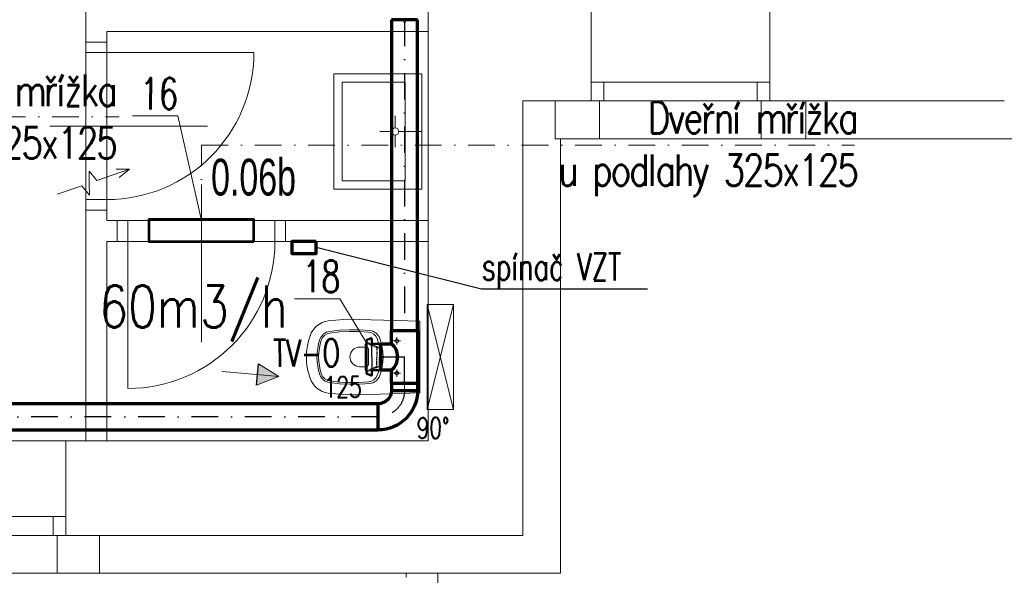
# Model space of a CAD drawing. Header units: millimetres. Extents: x -17045 to 252927, y -178787 to -18768.
# Tile 30 of 46: x 8416 to 13102, y -141128 to -138481. Entities that reach past the tile are written whole.
import ezdxf
from ezdxf.enums import TextEntityAlignment as Align

# ---------------------------------------------------------------- set-up
doc = ezdxf.new("R2010")
doc.units = ezdxf.units.MM
doc.header["$LTSCALE"] = 10
for name, pattern in [('1.PP - SLEPY_nové$0$Carkovana 2x_1', [200, 150, -50]), ('DASHDOT', [25.4, 12.7, -6.35, 0, -6.35]), ('GESTRICHELT', [0.75, 0.5, -0.25])]:
    doc.linetypes.add(name, pattern=pattern)
for name, color, linetype, lineweight in [('1.PP - SLEPY_nové$0$1.PP - NÁVRH', 9, 'Continuous', 9), ('1.PP - SLEPY_nové$0$VÝPLNĚ', 9, 'Continuous', 9), ('1.PP - SLEPY_nové$0$ZAŘIZOVÁKY', 9, 'Continuous', 9), ('1_pismo', 4, 'Continuous', 25), ('Popis1', 3, 'Continuous', 30), ('TB_23_UT_2NP_DSP', 7, 'Continuous', 5), ('V-sipky', 7, 'Continuous', 40), ('V-tvarovky', 1, 'Continuous', 70), ('VZT rozměry', 6, 'Continuous', 30), ('VZT text', 100, 'Continuous', 30), ('VZT_BLOKY', 10, 'Continuous', 53), ('VZT_DIMENZE', 120, 'Continuous', 20), ('VZT_OSA', 255, 'DASHDOT', 13), ('VZT_pozice 02', 30, 'Continuous', 20)]:
    doc.layers.add(name, color=color, linetype=linetype, lineweight=lineweight)
doc.layers.add('VZT značky', color=170, linetype='Continuous')
doc.styles.add('1.PP - SLEPY_nové$0$MtXpl_Arial_Black', font='txt')
doc.styles.get("Standard").update_dxf_attribs({"font": 'simplex.shx', "width": 0.8})

# ---------------------------------------------------------------- blocks, each defined once
blk = doc.blocks.new('*U193', base_point=(0, 62.5))
at = {"color": 0, "lineweight": -2}
for p, q in [((0, 187.5), (0, 62.5)), ((0, 187.5), (0, 187.5)), ((0, 62.5), (0, 62.5)), ((62.5, 0), (187.5, 0)), ((62.5, 0), (62.5, 0)), ((187.5, 0), (187.5, 0))]:
    blk.add_line(p, q, dxfattribs=at)
at = {"color": 2, "linetype": 'DASHDOT', "lineweight": 25}
for p, q in [((0, 125), (0, 125)), ((125, 0), (125, 0))]:
    blk.add_line(p, q, dxfattribs=at)
at = {"color": 0, "lineweight": -2}
for radius in [187.5, 62.5]:
    blk.add_arc((0, 0), radius, 0, 90, dxfattribs=at)
at = {"color": 2, "linetype": 'DASHDOT', "lineweight": 25}
blk.add_arc((0, 0), 125, 0, 90, dxfattribs=at)
blk = doc.blocks.new('*U194', base_point=(3952.010209, 0))
at = {"color": 0, "linetype": 'ByBlock', "lineweight": -2}
for p, q in [((0, 125), (0, 0)), ((3952.010209, 125), (0, 125)), ((3952.010209, 0), (3952.010209, 125)), ((0, 0), (3952.010209, 0))]:
    blk.add_line(p, q, dxfattribs=at)
at = {"color": 2, "linetype": 'DASHDOT', "lineweight": 25}
blk.add_line((0, 62.5), (3952.010209, 62.5), dxfattribs=at)
blk = doc.blocks.new('*U195', base_point=(125, 62.5))
at = {"color": 0, "linetype": 'ByBlock', "lineweight": -2}
for p, q in [((-62.5, 112.5), (62.5, 112.5)), ((-62.5, 62.5), (-62.5, 112.5)), ((62.5, 112.5), (62.5, 62.5)), ((-125, 62.5), (-62.5, 62.5)), ((-125, 62.5), (-125, -62.5)), ((62.5, 62.5), (125, 62.5)), ((125, 62.5), (125, -62.5)), ((125, -62.5), (-125, -62.5))]:
    blk.add_line(p, q, dxfattribs=at)
at = {"color": 2, "linetype": 'DASHDOT', "lineweight": 25}
for p, q in [((0, 112.5), (0, 0)), ((-125, 0), (125, 0))]:
    blk.add_line(p, q, dxfattribs=at)
at = {"color": 0, "linetype": 'ByBlock', "lineweight": -2}
blk.add_arc((0, 112.5), 80, 218.6598, 321.3402, dxfattribs=at)
blk = doc.blocks.new('1.PP - SLEPY_nové')
at = {"layer": '1.PP - SLEPY_nové$0$1.PP - NÁVRH', "color": 9, "linetype": 'Continuous', "lineweight": 9, "ltscale": 0.1}
for p, q in [((4797.2, -57316.7), (4797.2, -57166.7)), ((6427.2, -58166.7), (6427.2, -57146.7)), ((7202.2, -57596.7), (7202.2, -57146.7)), ((8052.2, -57596.7), (8052.2, -57146.7)), ((4897.2, -57316.7), (4897.2, -57266.7)), ((4897.2, -57266.7), (6427.2, -57266.7)), ((4797.2, -57316.7), (4897.2, -57316.7)), ((6877.2, -58166.7), (6877.2, -57596.7)), ((7202.2, -57596.7), (6877.2, -57596.7)), ((7031.8, -57596.7), (7031.8, -57776.7)), ((7242.2, -57596.7), (7202.2, -57596.7)), ((7242.2, -57776.7), (7242.2, -57596.7)), ((8012.2, -57776.7), (8012.2, -57596.7)), ((8012.2, -57596.7), (8052.2, -57596.7)), ((9169, -57596.7), (8052.2, -57596.7)), ((8223.8, -57596.7), (8223.8, -57776.7)), ((7031.8, -57776.7), (7057.1, -57776.7)), ((7057.1, -57776.7), (7057.2, -59846.7)), ((7057.1, -57776.7), (7242.2, -57776.7)), ((8012.2, -57776.7), (7242.2, -57776.7)), ((8012.2, -57776.7), (23787.2, -57776.7)), ((4897.2, -58116.7), (4797.2, -58116.7)), ((4797.2, -58116.7), (4797.2, -59216.7)), ((4897.2, -58166.7), (4897.2, -58116.7)), ((4897.2, -58166.7), (4947.2, -58166.7)), ((4947.2, -58266.7), (4947.2, -58166.7)), ((5747.2, -58266.7), (5747.2, -58166.7)), ((5747.2, -58166.7), (6427.2, -58166.7)), ((6427.2, -59216.7), (6427.2, -58166.7)), ((6877.2, -59666.7), (6877.2, -58166.7)), ((4897.2, -58266.7), (4947.2, -58266.7)), ((4897.2, -58266.7), (4897.2, -59216.7)), ((5747.2, -58266.7), (6427.2, -58266.7)), ((3851.6, -59216.7), (4701.6, -59216.7)), ((4701.6, -59666.7), (4701.6, -59216.7)), ((4701.6, -59216.7), (6427.2, -59216.7)), ((4661.6, -59846.7), (4661.6, -59666.7)), ((4661.6, -59666.7), (4701.6, -59666.7)), ((4701.6, -59666.7), (6877.2, -59666.7)), ((4861.6, -59666.7), (4861.6, -59846.7)), ((4661.6, -59846.7), (3891.6, -59846.7)), ((6472.2, -59846.7), (4661.6, -59846.7)), ((6472.2, -59846.7), (7057.2, -59846.7))]:
    blk.add_line(p, q, dxfattribs=at)
at = {"layer": '1.PP - SLEPY_nové$0$1.PP - NÁVRH', "color": 9, "linetype": '1.PP - SLEPY_nové$0$Carkovana 2x_1', "lineweight": 9, "ltscale": 0.1}
for p, q in [((6322.2, -60467), (6322.2, -59846.7)), ((6322.2, -59846.7), (6472.2, -59846.7)), ((6472.2, -59846.7), (6472.2, -60616.7))]:
    blk.add_line(p, q, dxfattribs=at)
at = {"layer": '1.PP - SLEPY_nové$0$VÝPLNĚ', "color": 9, "linetype": 'Continuous', "lineweight": 9, "ltscale": 0.1}
for p, q in [((4797.2, -58116.7), (4797.2, -57316.7)), ((4897.2, -58116.7), (4897.2, -57316.7)), ((5597.2, -57366.7), (4797.2, -57366.7)), ((8052.2, -57506.7), (7202.2, -57506.7)), ((7262.2, -57506.7), (7262.2, -57596.7)), ((7992.2, -57506.7), (7992.2, -57596.7)), ((8052.2, -57596.7), (7202.2, -57596.7)), ((5375.8, -57716.7), (4625.8, -57716.7)), ((5347.2, -58745.3), (5347.2, -57995.3)), ((4797.2, -58066.7), (4897.2, -58066.7)), ((5747.2, -58166.7), (4947.2, -58166.7)), ((4997.2, -58966.7), (4997.2, -58166.7)), ((5697.2, -58166.7), (5697.2, -58266.7)), ((5747.2, -58266.7), (4947.2, -58266.7)), ((3851.6, -59576.7), (4701.6, -59576.7)), ((4641.6, -59576.7), (4641.6, -59666.7)), ((3851.6, -59666.7), (4701.6, -59666.7))]:
    blk.add_line(p, q, dxfattribs=at)
for centre in [(4897.2, -57366.7), (4997.2, -58266.7)]:
    blk.add_arc(centre, 700, 270, 0, dxfattribs=at)
at = {"layer": '1.PP - SLEPY_nové$0$ZAŘIZOVÁKY', "color": 9, "linetype": 'Continuous', "lineweight": 9, "ltscale": 0.1}
for p, q in [((6397.2, -57466.9), (5977.2, -57466.9)), ((5977.2, -58017.7), (5977.2, -57466.9)), ((6397.2, -57466.9), (6397.2, -58017.7)), ((6317.2, -57506.9), (6017.2, -57506.9)), ((6017.2, -57506.9), (6017.2, -57977.7)), ((6317.2, -57977.7), (6317.2, -57506.9)), ((6270, -57725.1), (6270, -57668.4)), ((6252.8, -57742.3), (6196.1, -57742.3)), ((6270, -57759.5), (6270, -57816.2)), ((6287.1, -57742.3), (6397.2, -57742.3)), ((6397.2, -58017.7), (5977.2, -58017.7)), ((6017.2, -57977.7), (6317.2, -57977.7)), ((6397.2, -58017.7), (6053.1, -58017.7)), ((6422.2, -59066.7), (6422.1, -58566.7)), ((6422.1, -58566.7), (6547.1, -58566.7)), ((6422.1, -58566.7), (6547.2, -59066.7)), ((6547.1, -58566.7), (6422.2, -59066.7)), ((6547.2, -59066.7), (6547.1, -58566.7)), ((6387.2, -58986.7), (6387.1, -58646.7)), ((6422.2, -59066.7), (6547.2, -59066.7))]:
    blk.add_line(p, q, dxfattribs=at)
for points in [[(6387.1, -58646.7), (6097.9, -58637.2), (6061, -58636.7), (6024.1, -58637.9), (5987.3, -58640.7), (5950.6, -58645), (5936.3, -58648), (5922.5, -58653), (5909.5, -58659.7), (5897.6, -58668.2), (5887, -58678.2), (5877.8, -58689.6), (5870.2, -58702.1), (5864.5, -58715.5), (5857, -58740.2), (5851.6, -58765.4), (5848.3, -58791), (5847.2, -58816.7), (5847, -58816.2), (5848.1, -58841.9), (5851.4, -58867.5), (5856.8, -58892.7), (5864.3, -58917.3), (5870, -58930.9), (5877.5, -58943.5), (5886.7, -58954.9), (5897.4, -58965), (5909.4, -58973.6), (5922.4, -58980.4), (5936.2, -58985.3), (5950.6, -58988.4), (5987.3, -58992.7), (6024.1, -58995.5), (6061, -58996.6), (6097.9, -58996.2), (6387.2, -58986.7)], [(6259.9, -58739.2), (6277.5, -58739.2), (6295.1, -58739.2)], [(6277.6, -58747.8), (6280.9, -58747.1), (6283.6, -58745.2), (6285.5, -58742.4), (6286.1, -58739.2), (6285.4, -58735.9), (6283.6, -58733.1), (6280.8, -58731.2), (6277.5, -58730.5), (6274.2, -58731.2), (6271.4, -58733.1), (6269.5, -58735.9), (6268.9, -58739.2), (6269.5, -58742.5), (6271.4, -58745.3), (6274.2, -58747.1), (6277.5, -58747.8), (6277.6, -58747.8)], [(6277.5, -58756.8), (6277.5, -58739.2), (6277.5, -58721.5)], [(6259.9, -58894.2), (6277.5, -58894.2), (6295.1, -58894.2)], [(6277.6, -58902.8), (6280.9, -58902.1), (6283.6, -58900.2), (6285.5, -58897.4), (6286.1, -58894.2), (6285.4, -58890.9), (6283.6, -58888.1), (6280.8, -58886.2), (6277.5, -58885.5), (6274.2, -58886.2), (6271.4, -58888.1), (6269.5, -58890.9), (6268.9, -58894.2), (6269.5, -58897.5), (6271.4, -58900.3), (6274.2, -58902.1), (6277.5, -58902.8), (6277.6, -58902.8)], [(6277.5, -58911.8), (6277.5, -58894.2), (6277.5, -58876.5)]]:
    blk.add_lwpolyline(points, dxfattribs=at)
for points in [[(5957.5, -58938.8), (6005.1, -58944.1), (6052.9, -58946.5), (6100.8, -58946.1), (6148.6, -58942.8), (6156.5, -58941.5), (6164.1, -58939), (6171.3, -58935.6), (6178, -58931.1), (6184, -58925.7), (6189.1, -58919.6), (6193.4, -58912.8), (6196.6, -58905.5), (6203.4, -58883.8), (6208.3, -58861.7), (6211.2, -58839.2), (6212.2, -58816.6), (6211.1, -58793.9), (6208.1, -58771.4), (6203.2, -58749.3), (6196.3, -58727.7), (6193.1, -58720.4), (6188.8, -58713.6), (6183.7, -58707.5), (6177.7, -58702.2), (6171, -58697.7), (6163.8, -58694.3), (6156.2, -58691.9), (6148.3, -58690.5), (6100.6, -58687.3), (6052.8, -58686.9), (6005, -58689.3), (5957.5, -58694.5), (5949.9, -58696.1), (5942.5, -58698.8), (5935.6, -58702.4), (5929.3, -58706.9), (5923.6, -58712.2), (5918.7, -58718.3), (5914.7, -58725), (5911.6, -58732.1), (5905.4, -58752.7), (5900.8, -58773.8), (5898.1, -58795.2), (5897.2, -58816.7), (5898.1, -58838.2), (5900.9, -58859.6), (5905.4, -58880.7), (5911.6, -58901.3), (5914.7, -58908.4), (5918.7, -58915.1), (5923.6, -58921.2), (5929.3, -58926.5), (5935.7, -58931), (5942.6, -58934.6), (5949.9, -58937.2), (5957.5, -58938.8)], [(6143.8, -58935.2), (6156.8, -58932.2), (6168.4, -58925.6), (6177.8, -58916.1), (6184.3, -58904.4), (6191.2, -58883), (6196.2, -58861.2), (6199.2, -58839), (6200.2, -58816.6), (6199.1, -58794.2), (6196, -58772), (6191, -58750.1), (6184, -58728.9), (6177.5, -58717.2), (6168.1, -58707.7), (6156.5, -58701.2), (6143.5, -58698.1), (6097.1, -58695.2), (6050.6, -58694.9), (6004.2, -58697.4), (5958, -58702.5), (5945.4, -58706.1), (5934.3, -58712.9), (5925.4, -58722.5), (5919.4, -58734), (5913.2, -58754.2), (5908.8, -58774.8), (5906.1, -58795.7), (5905.2, -58816.7), (5906.1, -58837.7), (5908.8, -58858.6), (5913.3, -58879.2), (5919.4, -58899.3), (5925.4, -58910.9), (5934.3, -58920.5), (5945.4, -58927.3), (5958, -58930.8), (6004.3, -58936), (6050.8, -58938.4), (6097.3, -58938.2), (6143.8, -58935.2)], [(6142.3, -58779.1), (6141.6, -58775.3), (6139.4, -58772.1), (6136.2, -58769.9), (6132.3, -58769.1), (6102.4, -58769.1), (6093.2, -58769.8), (6084.4, -58772.3), (6076.1, -58776.5), (6068.9, -58782.2), (6062.9, -58789.2), (6058.3, -58797.2), (6055.5, -58806), (6054.4, -58815.1), (6055.1, -58824.3), (6057.6, -58833.2), (6061.8, -58841.4), (6067.5, -58848.7), (6074.5, -58854.7), (6082.5, -58859.2), (6091.3, -58862.1), (6100.4, -58863.1), (6102.4, -58863.1), (6132.3, -58863.1), (6136.2, -58862.4), (6139.4, -58860.2), (6141.6, -58857), (6142.3, -58853.1), (6142.3, -58779.1)]]:
    blk.add_lwpolyline(points, close=True, dxfattribs=at)
blk.add_arc((6270, -57742.3), 17.2, 270.0000000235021, 269.9999827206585, dxfattribs=at)
at = {"layer": '1.PP - SLEPY_nové$0$1.PP - NÁVRH', "color": 9, "lineweight": 9, "ltscale": 0.1, "style": '1.PP - SLEPY_nové$0$MtXpl_Arial_Black', "width": 0.69}
blk.add_text('0.06b', height=175, dxfattribs=at).set_placement((5393.5, -58047.3))
blk = doc.blocks.new('*U199', base_point=(0, 125))
at = {"color": 0, "linetype": 'ByBlock', "lineweight": -2}
for p, q in [((0, 125), (0, 0)), ((1481.587991, 125), (0, 125)), ((1481.587991, 0), (1481.587991, 125)), ((0, 0), (1481.587991, 0))]:
    blk.add_line(p, q, dxfattribs=at)
at = {"color": 2, "linetype": 'DASHDOT', "lineweight": 25}
blk.add_line((0, 62.5), (1481.587991, 62.5), dxfattribs=at)
blk = doc.blocks.new('*U166', base_point=(620.052934, 76.999998))
at = {"color": 0, "linetype": 'ByBlock', "lineweight": 0}
for p, q in [((278.000029, 76.999998), (304.513255, 153.999998)), ((331.026481, 76.999998), (304.513255, 153.999998)), ((100.000029, 76.999998), (278.000029, 76.999998)), ((331.026481, 76.999998), (357.539708, -0.000002)), ((357.539708, -0.000002), (384.052934, 76.999998)), ((384.052934, 76.999998), (620.052934, 76.999998)), ((620.052934, 76.999998), (535.879199, 107.513298)), ((620.052934, 76.999998), (535.879199, 46.486697))]:
    blk.add_line(p, q, dxfattribs=at)

msp = doc.modelspace()

# ---------------------------------------------------------------- hatches: boundary and pattern name
at = {"layer": 'VZT značky', "extrusion": (0, 0, -1)}
h = msp.add_hatch(color=256, dxfattribs=at)
h.dxf.hatch_style = 1
h.paths.add_polyline_path([(-9649, -140179.9), (-9547.4, -140171.2), (-9551.8, -140120.3)])
h.paths.add_polyline_path([(-9649, -140179.9), (-9543, -140222), (-9547.4, -140171.2)])

# ---------------------------------------------------------------- linework, layer by layer
at = {"layer": '1_pismo'}
msp.add_lwpolyline([(11403.8, -139764.2), (10614.7, -139764.2), (9826.8, -139565.9)], dxfattribs=at)
at = {"layer": 'TB_23_UT_2NP_DSP', "color": 7, "linetype": 'ByBlock', "lineweight": 25}
for p, q in [((10245.9, -138480.7), (10245.9, -138495.4)), ((10249.1, -138480.7), (10249.1, -138495.4)), ((10245.9, -138495.4), (10247.6, -138495.4)), ((10249.1, -138495.4), (10247.5, -138495.4)), ((10091.3, -140087.3), (10091.3, -139996.7)), ((10092.2, -140087.3), (10092.2, -140024.8)), ((10135, -140087.3), (10135, -140024.8)), ((10091.3, -140087.3), (10091.3, -140177.9)), ((10092.2, -140087.3), (10092.2, -140147.1)), ((10135, -140085.7), (10149.7, -140085.7)), ((10135, -140087.3), (10135, -140149.8)), ((10135, -140088.9), (10149.7, -140088.9)), ((10149.7, -140085.7), (10149.7, -140087.4)), ((10149.7, -140088.9), (10149.7, -140087.3))]:
    msp.add_line(p, q, dxfattribs=at)
at = {"layer": 'TB_23_UT_2NP_DSP', "color": 180, "linetype": 'ByBlock', "lineweight": 50}
for p, q in [((10063.3, -140028.3), (10063.3, -140087.4)), ((10066.3, -140022.7), (10066.3, -140010.5)), ((10066.3, -140087.3), (10066.3, -140023)), ((10091.3, -139996.7), (10069, -140006.7)), ((10091.3, -139999.6), (10092.2, -139999.6)), ((10092.2, -140024.8), (10092.2, -139999.6)), ((10135, -140024.8), (10092.2, -140024.8)), ((10063.3, -140146.3), (10063.3, -140087.3)), ((10066.3, -140087.3), (10066.3, -140151.7)), ((10066.3, -140151.9), (10066.3, -140164.1)), ((10091.3, -140177.9), (10069, -140167.9)), ((10135, -140149.8), (10092.2, -140149.8)), ((10092.2, -140149.8), (10092.2, -140175)), ((10091.3, -140175), (10092.2, -140175))]:
    msp.add_line(p, q, dxfattribs=at)
at = {"layer": 'TB_23_UT_2NP_DSP', "color": 7, "linetype": 'GESTRICHELT', "lineweight": 25}
for p, q in [((10069.6, -140017.6), (10128.4, -140043.6)), ((10072.1, -140022.6), (10115.5, -140041.6)), ((10115.5, -140041.6), (10115.5, -140087.4)), ((10128.4, -140043.6), (10128.4, -140087.3)), ((10115.5, -140133.1), (10115.5, -140087.3)), ((10128.4, -140131.1), (10128.4, -140087.3)), ((10069.6, -140157.1), (10128.4, -140131.1)), ((10072.1, -140152), (10115.5, -140133.1))]:
    msp.add_line(p, q, dxfattribs=at)
at = {"layer": 'TB_23_UT_2NP_DSP', "color": 41, "linetype": 'ByBlock', "lineweight": 200}
msp.add_line((10091.3, -140087.3), (10091.3, -140087.3), dxfattribs=at)
msp.add_line((10091.3, -140087.3), (10091.3, -140087.3), dxfattribs=at)
at = {"layer": 'TB_23_UT_2NP_DSP', "color": 40, "linetype": 'ByBlock', "lineweight": 70}
msp.add_lwpolyline([(9826.8, -139537.9), (9710.6, -139537.9), (9710.6, -139594), (9826.8, -139594)], close=True, dxfattribs=at)
at = {"layer": 'TB_23_UT_2NP_DSP', "color": 180, "linetype": 'ByBlock', "lineweight": 50}
for centre, start, end in [((10069.6, -140028.3), 125.5768, 180.0009), ((10072.4, -140012), 122.551, 179.1294), ((10069.6, -140146.3), 180.0009, 234.4251), ((10072.4, -140162.7), 180.8725, 237.4508)]:
    msp.add_arc(centre, 6.25, start, end, dxfattribs=at)
at = {"layer": 'TB_23_UT_2NP_DSP', "color": 7, "linetype": 'GESTRICHELT', "lineweight": 25}
for centre, start, end in [((10072.4, -140012), 183.8179, 243.5589), ((10069.6, -140028.3), 66.36, 109.0187), ((10072.4, -140162.7), 116.4429, 176.184), ((10069.6, -140146.3), 250.9832, 293.6419)]:
    msp.add_arc(centre, 6.25, start, end, dxfattribs=at)
at = {"layer": 'V-tvarovky'}
for points in [[(10185, -140212.3), (10185, -140247.8)], [(10310, -140212.3), (10310, -140247.8)]]:
    msp.add_lwpolyline(points, dxfattribs=at)
at = {"layer": 'VZT značky', "linetype": 'ByBlock', "lineweight": 13, "extrusion": (0, 0, -1)}
for q in [(9551.8, -140120.3), (9379, -140156.7), (9543, -140222)]:
    msp.add_line((9649, -140179.9), q, dxfattribs=at)
at = {"layer": 'VZT značky', "extrusion": (0, 0, -1)}
msp.add_lwpolyline([(-9543, -140222), (-9551.8, -140120.3)], dxfattribs=at)
at = {"layer": 'VZT_BLOKY'}
msp.add_lwpolyline([(9530.5, -139537.9), (9530.5, -139432.9), (9030.5, -139432.9), (9030.5, -139537.9), (9530.5, -139537.9)], dxfattribs=at)
at = {"layer": 'VZT_OSA'}
for points in [[(7045.5, -139427.9), (7045.5, -138944.3), (8888.6, -138944.3)], [(9280.5, -139432.9), (9280.5, -139079.2), (12388.6, -139079.2)], [(10247.5, -140247.8), (10247.5, -140212.3)]]:
    msp.add_lwpolyline(points, dxfattribs=at)
at = {"layer": 'VZT_pozice 02'}
for points in [[(9280.5, -139437.9), (9168, -138939.6), (8952.1, -138939.6)], [(10066.3, -140020.4), (9940.3, -139810.1), (9724.4, -139810.1)]]:
    msp.add_lwpolyline(points, dxfattribs=at)

# ---------------------------------------------------------------- block references
at = {"layer": 'V-sipky', "lineweight": 0, "xscale": -0.7, "yscale": 0.7, "zscale": 0.7, "rotation": 199.0844895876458}
msp.add_blockref('*U166', (8938.5, -139193.3), dxfattribs=at)
at = {"layer": 'V-tvarovky'}
for name, p, rotation in [('1.PP - SLEPY_nové', (3932.9, -81271.2), 0.0004583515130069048), ('*U199', (10310, -138480.7), 270.0004583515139), ('*U195', (10185, -139962.3), 90.00045835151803), ('*U194', (6170.5, -140310.2), 180.000458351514)]:
    msp.add_blockref(name, p, dxfattribs=dict(at, rotation=rotation))
at = {"layer": 'V-tvarovky', "xscale": -1, "rotation": 180.0004583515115}
msp.add_blockref('*U193', (10122.5, -140310.1), dxfattribs=at)

# ---------------------------------------------------------------- texts
at = {"layer": '1_pismo', "char_height": 150, "width": 2446.257, "attachment_point": 9, "rotation": 360}
for insert in [(8872.9, -139192.4), (12400.2, -139322.3)]:
    msp.add_mtext('{\\T0.9;Dveřní mřížka\\Pu podlahy 325x125}', dxfattribs=dict(at, insert=insert))
at = {"layer": 'Popis1', "width": 0.8}
msp.add_text('60m3/h', height=200, rotation=359.9804, dxfattribs=at).set_placement((9243.6, -139947.2), align=Align.CENTER)
at = {"layer": 'VZT rozměry', "width": 0.7}
msp.add_text('125', height=100, rotation=0.1317, dxfattribs=at).set_placement((9863.4, -140281.1))
at = {"layer": 'VZT text', "width": 0.7}
for s, rotation, p in [('spínač VZT', 359.8692, (10615.4, -139721.4)), ('TV-O', 0.1317, (9622.1, -140134))]:
    msp.add_text(s, height=130, rotation=rotation, dxfattribs=at).set_placement(p)
at = {"layer": 'VZT_DIMENZE', "width": 0.7}
msp.add_text('90°', height=100, rotation=359.8692, dxfattribs=at).set_placement((10305.3, -140475.8))
at = {"layer": 'VZT_pozice 02', "width": 0.7}
for s, p in [('16', (8989.7, -138907.9)), ('18', (9762, -139778.4))]:
    msp.add_text(s, height=150, rotation=359.8692, dxfattribs=at).set_placement(p)

doc.saveas('drawing.dxf')
